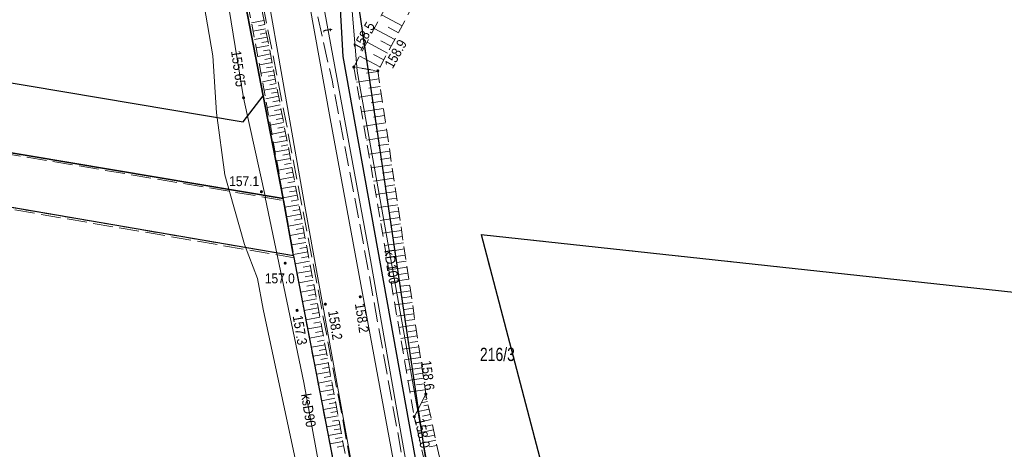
# Model space of a CAD drawing. Header units: metres. Extents: x 5548743 to 5556416, y 5707500 to 5714000.
# Tile 65 of 203: x 5554594 to 5554705, y 5709519 to 5709568. Entities that reach past the tile are written whole.
import ezdxf
from ezdxf.enums import TextEntityAlignment as Align

# ---------------------------------------------------------------- set-up
doc = ezdxf.new("R2010")
doc.units = ezdxf.units.M
doc.header["$MEASUREMENT"] = 0
for name, pattern in [('1.5_0.75', [2.25, 1.5, -0.75]), ('2.25_0.75', [3, 2.25, -0.75]), ('219-1000', [0])]:
    doc.linetypes.add(name, pattern=pattern)
doc.layers.get('0').update_dxf_attribs({"color": 2, "linetype": 'CONTINUOUS', "lineweight": 5})
for name, color, linetype in [('000 Inne (niezydentyfikowane)', 7, 'CONTINUOUS'), ('211-numer działki ewidencyjnej', 7, 'CONTINUOUS'), ('216-obręb ewidencyjny', 7, 'CONTINUOUS'), ('217-kontur klasyfikacyjny', 7, 'CONTINUOUS'), ('218-kontur użytku gruntowego', 7, 'CONTINUOUS'), ('219-działka ewidencyjna', 7, 'CONTINUOUS'), ('jezdnia', 7, 'CONTINUOUS'), ('ogrodzenie trwałe', 7, 'CONTINUOUS'), ('pikieta naturalna', 7, 'CONTINUOUS'), ('pikieta naturalna-Atr2', 7, 'CONTINUOUS'), ('przewód kanalizacyjny', 7, 'CONTINUOUS'), ('przewód kanalizacyjny-Atr1', 7, 'CONTINUOUS'), ('przewód telekomunikacyjny podziemny', 7, 'CONTINUOUS'), ('przewód telekomunikacyjny podziemny-Atr1', 7, 'CONTINUOUS'), ('rzedna', 7, 'CONTINUOUS'), ('rzedna-Atr2', 7, 'CONTINUOUS'), ('skarpa nieumocniona', 7, 'CONTINUOUS')]:
    doc.layers.add(name, color=color, linetype=linetype)
doc.styles.get("Standard").update_dxf_attribs({"font": 'Working1250', "width": 0.75})
doc.linetypes.add('902-1000', pattern='A,5,0,[1,ksztalty.shx,S=1,R=0,X=0,Y=0],5', length=10)

# ---------------------------------------------------------------- blocks, each defined once
blk = doc.blocks.new('PW01')
at = {"linetype": 'Continuous', "lineweight": 13}
h = blk.add_hatch(color=0, dxfattribs=at)
edge = h.paths.add_edge_path()
edge.add_arc((0, 0), 0.18, 0, 360)

msp = doc.modelspace()

# ---------------------------------------------------------------- linework, layer by layer
at = {"layer": '000 Inne (niezydentyfikowane)', "color": 252, "linetype": 'Continuous', "lineweight": 18, "flags": 128}
for points in [[(5554637.16, 5709567.41), (5554634.84, 5709568.66)], [(5554621.51, 5709568.03), (5554620.08, 5709567.76)], [(5554621.6, 5709567.56), (5554620.89, 5709567.42)], [(5554636.75, 5709566.63), (5554635.59, 5709567.26)], [(5554621.7, 5709567.08), (5554620.27, 5709566.81)], [(5554621.88, 5709566.13), (5554620.45, 5709565.85)], [(5554621.79, 5709566.6), (5554621.07, 5709566.47)], [(5554636.33, 5709565.86), (5554634.02, 5709567.11)], [(5554622.06, 5709565.17), (5554620.63, 5709564.9)], [(5554621.97, 5709565.65), (5554621.25, 5709565.51)], [(5554635.5, 5709564.32), (5554633.19, 5709565.56)], [(5554635.92, 5709565.09), (5554634.76, 5709565.71)], [(5554622.24, 5709564.22), (5554620.81, 5709563.94)], [(5554622.15, 5709564.69), (5554621.44, 5709564.56)], [(5554634.66, 5709562.75), (5554632.36, 5709563.99)], [(5554635.09, 5709563.55), (5554633.93, 5709564.17)], [(5554622.43, 5709563.26), (5554620.99, 5709562.99)], [(5554622.34, 5709563.74), (5554621.62, 5709563.6)], [(5554622.52, 5709562.78), (5554621.8, 5709562.65)], [(5554622.61, 5709562.31), (5554621.18, 5709562.03)], [(5554622.7, 5709561.83), (5554621.98, 5709561.69)], [(5554634.43, 5709562.25), (5554633.14, 5709562.06)], [(5554622.79, 5709561.35), (5554621.36, 5709561.07)], [(5554622.89, 5709560.87), (5554622.17, 5709560.73)], [(5554634.56, 5709561.39), (5554631.99, 5709561.01)], [(5554634.68, 5709560.55), (5554633.41, 5709560.36)], [(5554622.98, 5709560.39), (5554621.53, 5709560.11)], [(5554623.16, 5709559.42), (5554621.71, 5709559.14)], [(5554623.07, 5709559.9), (5554622.35, 5709559.76)], [(5554634.81, 5709559.71), (5554632.28, 5709559.33)], [(5554623.35, 5709558.44), (5554621.88, 5709558.16)], [(5554623.26, 5709558.93), (5554622.53, 5709558.79)], [(5554634.93, 5709558.87), (5554633.68, 5709558.69)], [(5554623.54, 5709557.45), (5554622.06, 5709557.16)], [(5554623.45, 5709557.94), (5554622.71, 5709557.8)], [(5554635.05, 5709558.05), (5554632.57, 5709557.68)], [(5554635.17, 5709557.23), (5554633.94, 5709557.04)], [(5554623.73, 5709556.45), (5554622.23, 5709556.16)], [(5554623.64, 5709556.95), (5554622.89, 5709556.81)], [(5554635.3, 5709556.41), (5554632.85, 5709556.05)], [(5554623.93, 5709555.44), (5554622.41, 5709555.15)], [(5554623.83, 5709555.95), (5554623.08, 5709555.8)], [(5554635.42, 5709555.61), (5554634.2, 5709555.43)], [(5554624.12, 5709554.43), (5554622.59, 5709554.14)], [(5554624.02, 5709554.94), (5554623.26, 5709554.79)], [(5554624.22, 5709553.92), (5554623.45, 5709553.77)], [(5554635.53, 5709554.81), (5554633.13, 5709554.45)], [(5554635.65, 5709554.01), (5554634.46, 5709553.83)], [(5554624.31, 5709553.4), (5554622.77, 5709553.12)], [(5554624.41, 5709552.89), (5554623.64, 5709552.75)], [(5554635.77, 5709553.22), (5554633.4, 5709552.87)], [(5554624.5, 5709552.37), (5554622.96, 5709552.09)], [(5554624.6, 5709551.86), (5554623.82, 5709551.71)], [(5554636, 5709551.66), (5554633.67, 5709551.32)], [(5554635.89, 5709552.44), (5554634.71, 5709552.27)], [(5554624.7, 5709551.34), (5554623.14, 5709551.05)], [(5554624.79, 5709550.82), (5554624.01, 5709550.67)], [(5554636.12, 5709550.89), (5554634.96, 5709550.72)], [(5554624.89, 5709550.3), (5554623.33, 5709550.01)], [(5554624.99, 5709549.77), (5554624.2, 5709549.63)], [(5554636.23, 5709550.13), (5554633.93, 5709549.79)], [(5554636.34, 5709549.37), (5554635.2, 5709549.2)], [(5554625.09, 5709549.25), (5554623.51, 5709548.96)], [(5554625.18, 5709548.72), (5554624.39, 5709548.58)], [(5554636.45, 5709548.62), (5554634.19, 5709548.29)], [(5554625.28, 5709548.2), (5554623.7, 5709547.9)], [(5554625.48, 5709547.14), (5554623.89, 5709546.84)], [(5554625.38, 5709547.67), (5554624.59, 5709547.52)], [(5554636.67, 5709547.14), (5554634.45, 5709546.81)], [(5554636.56, 5709547.88), (5554635.44, 5709547.71)], [(5554625.68, 5709546.08), (5554624.08, 5709545.78)], [(5554625.58, 5709546.61), (5554624.78, 5709546.46)], [(5554636.78, 5709546.4), (5554635.68, 5709546.24)], [(5554625.87, 5709545.01), (5554624.28, 5709544.72)], [(5554625.77, 5709545.55), (5554624.98, 5709545.4)], [(5554636.89, 5709545.67), (5554634.7, 5709545.35)], [(5554637, 5709544.95), (5554635.91, 5709544.79)], [(5554626.07, 5709543.95), (5554624.47, 5709543.65)], [(5554625.97, 5709544.48), (5554625.17, 5709544.33)], [(5554637.1, 5709544.23), (5554634.95, 5709543.91)], [(5554626.27, 5709542.87), (5554624.67, 5709542.58)], [(5554626.17, 5709543.41), (5554625.37, 5709543.26)], [(5554637.31, 5709542.82), (5554635.19, 5709542.5)], [(5554637.21, 5709543.52), (5554636.14, 5709543.37)], [(5554626.47, 5709541.8), (5554624.86, 5709541.5)], [(5554626.37, 5709542.34), (5554625.57, 5709542.19)], [(5554637.42, 5709542.12), (5554636.37, 5709541.96)], [(5554626.67, 5709540.73), (5554625.06, 5709540.43)], [(5554626.57, 5709541.26), (5554625.77, 5709541.11)], [(5554637.52, 5709541.42), (5554635.43, 5709541.11)], [(5554637.62, 5709540.74), (5554636.59, 5709540.58)], [(5554626.87, 5709539.66), (5554625.27, 5709539.36)], [(5554626.77, 5709540.19), (5554625.97, 5709540.04)], [(5554637.73, 5709540.05), (5554635.67, 5709539.75)], [(5554637.83, 5709539.37), (5554636.81, 5709539.22)], [(5554627.07, 5709538.59), (5554625.47, 5709538.3)], [(5554626.97, 5709539.13), (5554626.17, 5709538.98)], [(5554637.93, 5709538.7), (5554635.9, 5709538.4)], [(5554627.27, 5709537.53), (5554625.68, 5709537.24)], [(5554627.17, 5709538.06), (5554626.37, 5709537.92)], [(5554638.12, 5709537.37), (5554636.13, 5709537.08)], [(5554638.03, 5709538.03), (5554637.02, 5709537.89)], [(5554627.46, 5709536.48), (5554625.88, 5709536.18)], [(5554627.37, 5709537.01), (5554626.57, 5709536.86)], [(5554638.32, 5709536.06), (5554636.36, 5709535.77)], [(5554638.22, 5709536.72), (5554637.23, 5709536.57)], [(5554627.66, 5709535.43), (5554626.08, 5709535.13)], [(5554627.56, 5709535.95), (5554626.77, 5709535.81)], [(5554627.76, 5709534.9), (5554626.97, 5709534.76)], [(5554638.41, 5709535.42), (5554637.44, 5709535.27)], [(5554627.85, 5709534.38), (5554626.28, 5709534.09)], [(5554627.95, 5709533.86), (5554627.17, 5709533.71)], [(5554638.51, 5709534.78), (5554636.58, 5709534.49)], [(5554638.6, 5709534.14), (5554637.65, 5709534)], [(5554628.05, 5709533.34), (5554626.49, 5709533.05)], [(5554628.14, 5709532.82), (5554627.36, 5709532.67)], [(5554638.7, 5709533.51), (5554636.8, 5709533.23)], [(5554638.79, 5709532.88), (5554637.85, 5709532.74)], [(5554628.24, 5709532.3), (5554626.68, 5709532.01)], [(5554628.34, 5709531.78), (5554627.56, 5709531.64)], [(5554638.88, 5709532.26), (5554637.01, 5709531.98)], [(5554638.97, 5709531.65), (5554638.05, 5709531.51)], [(5554628.43, 5709531.27), (5554626.88, 5709530.98)], [(5554628.52, 5709530.75), (5554627.75, 5709530.61)], [(5554639.06, 5709531.03), (5554637.23, 5709530.76)], [(5554639.15, 5709530.43), (5554638.24, 5709530.29)], [(5554628.62, 5709530.24), (5554627.08, 5709529.96)], [(5554628.71, 5709529.73), (5554627.95, 5709529.59)], [(5554639.24, 5709529.83), (5554637.43, 5709529.56)], [(5554628.81, 5709529.22), (5554627.28, 5709528.94)], [(5554628.99, 5709528.21), (5554627.47, 5709527.93)], [(5554628.9, 5709528.71), (5554628.14, 5709528.57)], [(5554639.42, 5709528.64), (5554637.64, 5709528.37)], [(5554639.33, 5709529.23), (5554638.44, 5709529.09)], [(5554629.18, 5709527.2), (5554627.67, 5709526.92)], [(5554629.09, 5709527.7), (5554628.33, 5709527.56)], [(5554639.6, 5709527.46), (5554637.84, 5709527.2)], [(5554639.51, 5709528.05), (5554638.62, 5709527.91)], [(5554629.36, 5709526.19), (5554627.86, 5709525.92)], [(5554629.27, 5709526.69), (5554628.52, 5709526.56)], [(5554639.79, 5709526.17), (5554638.06, 5709525.92)], [(5554639.69, 5709526.85), (5554638.82, 5709526.72)], [(5554629.55, 5709525.2), (5554628.05, 5709524.92)], [(5554629.45, 5709525.69), (5554628.7, 5709525.56)], [(5554640.04, 5709524.83), (5554639.35, 5709524.68)], [(5554639.93, 5709525.36), (5554639.67, 5709525.31)], [(5554639.99, 5709525.1), (5554639.75, 5709525.05)], [(5554639.87, 5709525.63), (5554639.85, 5709525.62)], [(5554629.73, 5709524.2), (5554628.24, 5709523.93)], [(5554629.64, 5709524.7), (5554628.89, 5709524.56)], [(5554629.82, 5709523.71), (5554629.08, 5709523.57)], [(5554640.23, 5709523.96), (5554638.83, 5709523.66)], [(5554640.12, 5709524.46), (5554639.63, 5709524.35)], [(5554629.91, 5709523.22), (5554628.43, 5709522.94)], [(5554630, 5709522.72), (5554629.26, 5709522.59)], [(5554640.48, 5709522.78), (5554638.71, 5709522.4)], [(5554640.36, 5709523.37), (5554639.47, 5709523.18)], [(5554630.09, 5709522.23), (5554628.62, 5709521.96)], [(5554630.18, 5709521.75), (5554629.45, 5709521.61)], [(5554640.74, 5709521.61), (5554638.98, 5709521.23)], [(5554640.61, 5709522.19), (5554639.73, 5709522)], [(5554630.27, 5709521.26), (5554628.81, 5709520.99)], [(5554630.36, 5709520.77), (5554629.63, 5709520.64)], [(5554640.99, 5709520.44), (5554639.24, 5709520.07)], [(5554640.86, 5709521.02), (5554639.99, 5709520.83)], [(5554630.45, 5709520.29), (5554628.99, 5709520.02)], [(5554630.54, 5709519.8), (5554629.81, 5709519.67)], [(5554641.11, 5709519.86), (5554640.24, 5709519.68)]]:
    msp.add_lwpolyline(points, dxfattribs=at)
at = {"layer": '216-obręb ewidencyjny', "color": 4, "linetype": 'Continuous', "lineweight": 35, "flags": 128}
for points in [[(5555256.15, 5709556.47), (5555010.66, 5709588.18), (5555014.08, 5709614.94), (5555004.95, 5709615.36), (5555002.58, 5709615.56), (5554879.17, 5709626.54), (5554702.25, 5709646.33), (5554701.94, 5709646.42), (5554667.79, 5709656.98), (5554640.74, 5709652.53), (5554641.5, 5709658.27), (5554621.17, 5709654.39), (5554605.07, 5709652.74), (5554608.31, 5709640.8), (5554611.39, 5709625), (5554614.84, 5709593.51), (5554621.43, 5709559.47), (5554623.68, 5709547.83), (5554172.37, 5709623.65), (5554130.29, 5709630.74), (5554132.49, 5709638.43), (5554139.83, 5709664.15)], [(5554139.83, 5709664.15), (5554132.49, 5709638.43), (5554130.29, 5709630.74), (5554172.37, 5709623.65), (5554623.68, 5709547.83), (5554621.43, 5709559.47), (5554614.84, 5709593.51), (5554611.39, 5709625), (5554608.31, 5709640.8), (5554605.07, 5709652.74), (5554621.17, 5709654.39), (5554641.5, 5709658.27), (5554640.74, 5709652.53), (5554667.79, 5709656.98), (5554701.94, 5709646.42), (5554702.25, 5709646.33), (5554879.17, 5709626.54), (5555002.58, 5709615.56), (5555004.95, 5709615.36), (5555014.08, 5709614.94), (5555010.66, 5709588.18), (5555256.15, 5709556.47)]]:
    msp.add_lwpolyline(points, dxfattribs=at)
at = {"layer": '217-kontur klasyfikacyjny', "color": 3, "linetype": '1.5_0.75', "lineweight": 18, "flags": 128}
for points in [[(5554621.43, 5709559.47), (5554614.84, 5709593.51)], [(5554623.68, 5709547.83), (5554621.43, 5709559.47)], [(5554584.21, 5709554.46), (5554623.68, 5709547.83)], [(5554624.86, 5709541.35), (5554586.49, 5709547.91)], [(5554641.74, 5709453.92), (5554624.86, 5709541.35)]]:
    msp.add_lwpolyline(points, dxfattribs=at)
at = {"layer": '218-kontur użytku gruntowego', "color": 70, "linetype": '1.5_0.75', "lineweight": 18, "flags": 128}
for points in [[(5554614.84, 5709593.51), (5554621.43, 5709559.47)], [(5554621.43, 5709559.47), (5554614.84, 5709593.51)], [(5554632.15, 5709570.19), (5554635.85, 5709545.24)], [(5554635.85, 5709545.24), (5554632.15, 5709570.19)], [(5554621.43, 5709559.47), (5554623.68, 5709547.83)], [(5554623.68, 5709547.83), (5554621.43, 5709559.47)], [(5554623.68, 5709547.83), (5554584.21, 5709554.46)], [(5554584.21, 5709554.46), (5554623.68, 5709547.83)], [(5554624.86, 5709541.35), (5554586.49, 5709547.91)], [(5554586.49, 5709547.91), (5554624.86, 5709541.35)], [(5554624.86, 5709541.35), (5554623.68, 5709547.83)], [(5554623.68, 5709547.83), (5554624.86, 5709541.35)], [(5554635.85, 5709545.24), (5554647.12, 5709468.97)], [(5554647.12, 5709468.97), (5554635.85, 5709545.24)], [(5554656.24, 5709505.29), (5554646.14, 5709543.75)], [(5554646.14, 5709543.75), (5554777.37, 5709529.54)], [(5554646.14, 5709543.75), (5554656.24, 5709505.29)], [(5554777.37, 5709529.54), (5554646.14, 5709543.75)], [(5554641.74, 5709453.92), (5554624.86, 5709541.35)], [(5554624.86, 5709541.35), (5554641.74, 5709453.92)]]:
    msp.add_lwpolyline(points, dxfattribs=at)
at = {"layer": '219-działka ewidencyjna', "color": 94, "linetype": '219-1000', "lineweight": 30, "flags": 128}
for points in [[(5554172.37, 5709623.65), (5554623.68, 5709547.83)], [(5554614.84, 5709593.51), (5554621.43, 5709559.47)], [(5554632.15, 5709570.19), (5554647.12, 5709468.97)], [(5554590.57, 5709561.33), (5554619.16, 5709556.53)], [(5554619.16, 5709556.53), (5554621.43, 5709559.47)], [(5554623.68, 5709547.83), (5554621.43, 5709559.47)], [(5554624.86, 5709541.35), (5554586.49, 5709547.91)], [(5554624.86, 5709541.35), (5554623.68, 5709547.83)], [(5554646.14, 5709543.75), (5554777.37, 5709529.54)], [(5554646.14, 5709543.75), (5554659.82, 5709491.64)], [(5554624.86, 5709541.35), (5554641.74, 5709453.92)]]:
    msp.add_lwpolyline(points, dxfattribs=at)
at = {"layer": 'jezdnia', "color": 252, "linetype": '2.25_0.75', "lineweight": 18, "flags": 128}
for points in [[(5554658.91, 5709371.87), (5554664.53, 5709372.48), (5554659.59, 5709396.48), (5554650.9, 5709444.26), (5554651.28, 5709445.47), (5554651.86, 5709446.44), (5554652.7, 5709447.03), (5554653.9, 5709447.4), (5554654.71, 5709447.41), (5554655.85, 5709447.23), (5554656, 5709451.36), (5554653.44, 5709452.64), (5554652, 5709453.72), (5554650.59, 5709454.9), (5554649.2, 5709456.29), (5554648.4, 5709457.78), (5554639.8, 5709504.06), (5554632.33, 5709545.21), (5554629.23, 5709561.24), (5554627.12, 5709570.55), (5554621.55, 5709603.11), (5554618.97, 5709615.17), (5554615.23, 5709635.78), (5554612.33, 5709652.7), (5554606.36, 5709651.55), (5554608.39, 5709640.6), (5554611.47, 5709624.79), (5554615.91, 5709599.59), (5554620.58, 5709573.98), (5554624.02, 5709556.46), (5554630.29, 5709523.6), (5554636.37, 5709489.81), (5554643.04, 5709453.66), (5554650.3, 5709414.32)], [(5554129.07, 5709626.24), (5554271.48, 5709602.01), (5554316.49, 5709594.38), (5554362.56, 5709586.32), (5554391.63, 5709581.32), (5554443.2, 5709572.43), (5554471.95, 5709567.31), (5554624.93, 5709541.12), (5554623.75, 5709547.62), (5554584.25, 5709554.27), (5554497.11, 5709568.95), (5554130.29, 5709630.74)]]:
    msp.add_lwpolyline(points, close=True, dxfattribs=at)
at = {"layer": 'ogrodzenie trwałe', "color": 252, "linetype": '902-1000', "lineweight": 25, "flags": 128}
msp.add_lwpolyline([(5554648.86, 5709466.15), (5554643.91, 5709492.37), (5554641.9, 5709500.57), (5554630.47, 5709563.93), (5554629.61, 5709579.45), (5554629.45, 5709582.41), (5554624.87, 5709615.48)], dxfattribs=at)
at = {"layer": 'przewód kanalizacyjny', "color": 34, "linetype": 'Continuous', "lineweight": 18, "flags": 128}
for points in [[(5554621.67, 5709547.97), (5554619.2, 5709559.26), (5554614.23, 5709589.77), (5554608.76, 5709617.68), (5554602.07, 5709652.86), (5554605.94, 5709655.91), (5554611.07, 5709659.82), (5554613.37, 5709661.63), (5554605.79, 5709707.36), (5554596.25, 5709754.27), (5554591.82, 5709777.21), (5554590.95, 5709785.95), (5554589.07, 5709797.29), (5554588.14, 5709807.44), (5554588.97, 5709814.09), (5554591.82, 5709825.03), (5554596.59, 5709838.94), (5554598.26, 5709847.02)], [(5554733.3, 5709581.48), (5554720.41, 5709580.12), (5554678.09, 5709577.67), (5554631.02, 5709575.06), (5554632.06, 5709562.27), (5554637.77, 5709530.33), (5554641.89, 5709507.04), (5554646.63, 5709485.5), (5554669.73, 5709470.74), (5554680.04, 5709466.6), (5554702.39, 5709463.79), (5554740.29, 5709463.2), (5554750.88, 5709463.87), (5554780.95, 5709464.28)], [(5554842.08, 5709417.3), (5554842.25, 5709418.4), (5554836.18, 5709419.49), (5554838.34, 5709436.39), (5554839.81, 5709447.98), (5554797.81, 5709452.3), (5554792.63, 5709452.85), (5554781.04, 5709459.81), (5554757.59, 5709458.92), (5554751.48, 5709459.42), (5554713.96, 5709459.18), (5554710.97, 5709459.16), (5554705.12, 5709458.41), (5554696.05, 5709458.82), (5554687.58, 5709460.94), (5554668.34, 5709462.72), (5554648.81, 5709464.6), (5554638.11, 5709467.77), (5554634.62, 5709484.16), (5554630.72, 5709501.47), (5554626.03, 5709527), (5554621.64, 5709547.97)]]:
    msp.add_lwpolyline(points, dxfattribs=at)
at = {"layer": 'przewód telekomunikacyjny podziemny', "color": 30, "linetype": 'Continuous', "lineweight": 18, "flags": 128}
for points in [[(5554617.6, 5709548.65), (5554617.08, 5709550.51), (5554616.13, 5709557.55), (5554615.71, 5709564.01), (5554610.93, 5709591.92), (5554608.23, 5709604.46), (5554604.56, 5709621.27), (5554600.27, 5709639.96), (5554597.48, 5709657.36), (5554597.89, 5709666.66)], [(5554612.33, 5709652.7), (5554619.55, 5709609.98), (5554623.12, 5709589.54), (5554629.02, 5709556.89), (5554636.14, 5709518.27), (5554642.17, 5709487.96), (5554645.79, 5709471.05), (5554649.61, 5709451.24), (5554662.91, 5709380.65), (5554664.92, 5709368.69), (5554670.16, 5709351.61), (5554673.16, 5709333.79), (5554678.66, 5709299.63), (5554685.34, 5709263.51), (5554690.84, 5709235.53), (5554692.14, 5709229.68), (5554697.24, 5709225.07)], [(5554617.57, 5709627.13), (5554626.14, 5709581.23), (5554633.6, 5709540.88), (5554642.21, 5709491.81), (5554647.76, 5709461.21), (5554649.7, 5709456.93), (5554652.39, 5709455.14), (5554652.51, 5709443.5)], [(5554611.99, 5709620), (5554619.29, 5709585.94), (5554626.13, 5709546.96), (5554633.52, 5709506.36), (5554639.31, 5709474.86), (5554643.97, 5709450.04), (5554648.73, 5709423.61), (5554655.96, 5709386.68), (5554660.9, 5709362.42)], [(5554655.88, 5709439.12), (5554659.95, 5709449.93), (5554660.94, 5709453.48), (5554656.22, 5709457.33), (5554652.46, 5709461.03), (5554649.77, 5709461.48), (5554640.41, 5709459.52), (5554639.06, 5709459.99), (5554637.68, 5709460.86), (5554636.3, 5709466.1), (5554629.15, 5709499.15), (5554621.43, 5709535.3), (5554620.77, 5709538.78), (5554619.29, 5709542.63), (5554617.62, 5709548.65)]]:
    msp.add_lwpolyline(points, dxfattribs=at)
at = {"layer": 'skarpa nieumocniona', "color": 252, "linetype": '1.5_0.75', "lineweight": 18, "flags": 128}
for points in [[(5554613.55, 5709609.8), (5554614.32, 5709602.15), (5554615.19, 5709593.89), (5554615.72, 5709590.64), (5554621.43, 5709560.7), (5554623.75, 5709547.62), (5554624.93, 5709541.12), (5554633.42, 5709497.04), (5554638.83, 5709463.53), (5554639.21, 5709461.28), (5554641.36, 5709459.63), (5554638.26, 5709477.44), (5554634.52, 5709498.15), (5554628.08, 5709533.17), (5554624.15, 5709554.27), (5554618.08, 5709585.95)], [(5554613.55, 5709609.8), (5554614.32, 5709602.15), (5554615.19, 5709593.89), (5554615.72, 5709590.64), (5554621.43, 5709560.7), (5554623.75, 5709547.62), (5554624.93, 5709541.12), (5554633.42, 5709497.04), (5554638.83, 5709463.53), (5554639.21, 5709461.28), (5554641.36, 5709459.63), (5554638.26, 5709477.44), (5554634.52, 5709498.15), (5554628.08, 5709533.17), (5554624.15, 5709554.27), (5554618.08, 5709585.95)], [(5554639.86, 5709525.68), (5554638.55, 5709523.11), (5554646.15, 5709489.64), (5554666.4, 5709474.77), (5554680.61, 5709466.85), (5554713.88, 5709463.97), (5554734.35, 5709464.7), (5554753.99, 5709466.09), (5554754.78, 5709486.6), (5554755.38, 5709511.33), (5554755.81, 5709536.31), (5554756.26, 5709561.22), (5554756.74, 5709573.25), (5554755.99, 5709576.62), (5554752.46, 5709580.51), (5554746.98, 5709581.26), (5554708.92, 5709579.01), (5554678.41, 5709577.32), (5554643.89, 5709575.14), (5554636.03, 5709570.89), (5554631.69, 5709562.74), (5554634.42, 5709562.31), (5554638.29, 5709569.5), (5554652.29, 5709573.53), (5554679.25, 5709573.91), (5554708.96, 5709575.66), (5554732.15, 5709576.75), (5554746.94, 5709577.34), (5554751.11, 5709575.48), (5554753.07, 5709571.52), (5554752.58, 5709561.31), (5554752.04, 5709536.31), (5554751.1, 5709511.64), (5554750.74, 5709486.44), (5554750.33, 5709468.45), (5554734.38, 5709467.88), (5554713.81, 5709467.33), (5554683.94, 5709468.9), (5554672.06, 5709473.84), (5554647.35, 5709490.85)], [(5554639.86, 5709525.68), (5554638.55, 5709523.11), (5554646.15, 5709489.64), (5554666.4, 5709474.77), (5554680.61, 5709466.85), (5554713.88, 5709463.97), (5554734.35, 5709464.7), (5554753.99, 5709466.09), (5554754.78, 5709486.6), (5554755.38, 5709511.33), (5554755.81, 5709536.31), (5554756.26, 5709561.22), (5554756.74, 5709573.25), (5554755.99, 5709576.62), (5554752.46, 5709580.51), (5554746.98, 5709581.26), (5554708.92, 5709579.01), (5554678.41, 5709577.32), (5554643.89, 5709575.14), (5554636.03, 5709570.89), (5554631.69, 5709562.74), (5554634.42, 5709562.31), (5554638.29, 5709569.5), (5554652.29, 5709573.53), (5554679.25, 5709573.91), (5554708.96, 5709575.66), (5554732.15, 5709576.75), (5554746.94, 5709577.34), (5554751.11, 5709575.48), (5554753.07, 5709571.52), (5554752.58, 5709561.31), (5554752.04, 5709536.31), (5554751.1, 5709511.64), (5554750.74, 5709486.44), (5554750.33, 5709468.45), (5554734.38, 5709467.88), (5554713.81, 5709467.33), (5554683.94, 5709468.9), (5554672.06, 5709473.84), (5554647.35, 5709490.85)], [(5554631.69, 5709562.74), (5554638.55, 5709523.11), (5554639.86, 5709525.68), (5554634.42, 5709562.31)], [(5554631.69, 5709562.74), (5554638.55, 5709523.11), (5554639.86, 5709525.68), (5554634.42, 5709562.31)]]:
    msp.add_lwpolyline(points, close=True, dxfattribs=at)

# ---------------------------------------------------------------- block references
at = {"layer": 'pikieta naturalna', "color": 252, "linetype": 'Continuous', "lineweight": 13}
for p in [(5554631.69, 5709562.74), (5554634.42, 5709562.31), (5554621.22, 5709548.61), (5554623.91, 5709540.51), (5554628.47, 5709535.86), (5554632.43, 5709536.7), (5554625.26, 5709535.16), (5554639.86, 5709525.68), (5554638.55, 5709523.11)]:
    msp.add_blockref('PW01', p, dxfattribs=at)
at = {"layer": 'rzedna', "color": 34, "linetype": 'Continuous', "lineweight": 18}
msp.add_blockref('PW01', (5554619.2, 5709559.26), dxfattribs=at)

# ---------------------------------------------------------------- texts
at = {"layer": '211-numer działki ewidencyjnej', "color": 94, "linetype": 'Continuous', "lineweight": 30, "width": 0.79}
msp.add_text('216/3', height=1.5, dxfattribs=at).set_placement((5554645.99, 5709530.92), align=Align.TOP_LEFT)
at = {"layer": 'pikieta naturalna-Atr2', "color": 252, "width": 0.9}
for s, rotation, p in [('158.5', 60.656, (5554631.99, 5709564.76)), ('158.9', 60.42, (5554635.6, 5709562.76)), ('158.6', 277.136, (5554639.89, 5709529.48)), ('158.0', 281.48, (5554639.14, 5709522.9))]:
    msp.add_text(s, height=1.125, rotation=rotation, dxfattribs=at).set_placement(p, align=Align.MIDDLE_LEFT)
for s, p in [('157.1', (5554617.57, 5709549.24)), ('157.0', (5554621.61, 5709538.22))]:
    msp.add_text(s, height=1.125, dxfattribs=at).set_placement(p)
for s, rotation, p in [('158.2', 279.115, (5554628.77, 5709535.07)), ('158.2', 278.636, (5554631.81, 5709535.89)), ('157.3', 279.579, (5554624.76, 5709534.51))]:
    msp.add_text(s, height=1.125, rotation=rotation, dxfattribs=at).set_placement(p)
at = {"layer": 'przewód kanalizacyjny-Atr1', "color": 34, "width": 0.9}
for s, rotation, p in [('kD100', 278.812, (5554635.68, 5709542.03)), ('ksD90', 279.11, (5554626.26, 5709525.72))]:
    msp.add_text(s, height=1.125, rotation=rotation, dxfattribs=at).set_placement(p, align=Align.MIDDLE_LEFT)
at = {"layer": 'przewód telekomunikacyjny podziemny-Atr1', "color": 30, "width": 0.9}
msp.add_text('t', height=1.125, rotation=279.17, dxfattribs=at).set_placement((5554628.75, 5709567.11), align=Align.MIDDLE_LEFT)
at = {"layer": 'rzedna-Atr2', "color": 34, "width": 0.9}
msp.add_text('155.65', height=1.125, rotation=277.938, dxfattribs=at).set_placement((5554618.33, 5709564.61), align=Align.MIDDLE_LEFT)

doc.saveas('drawing.dxf')
